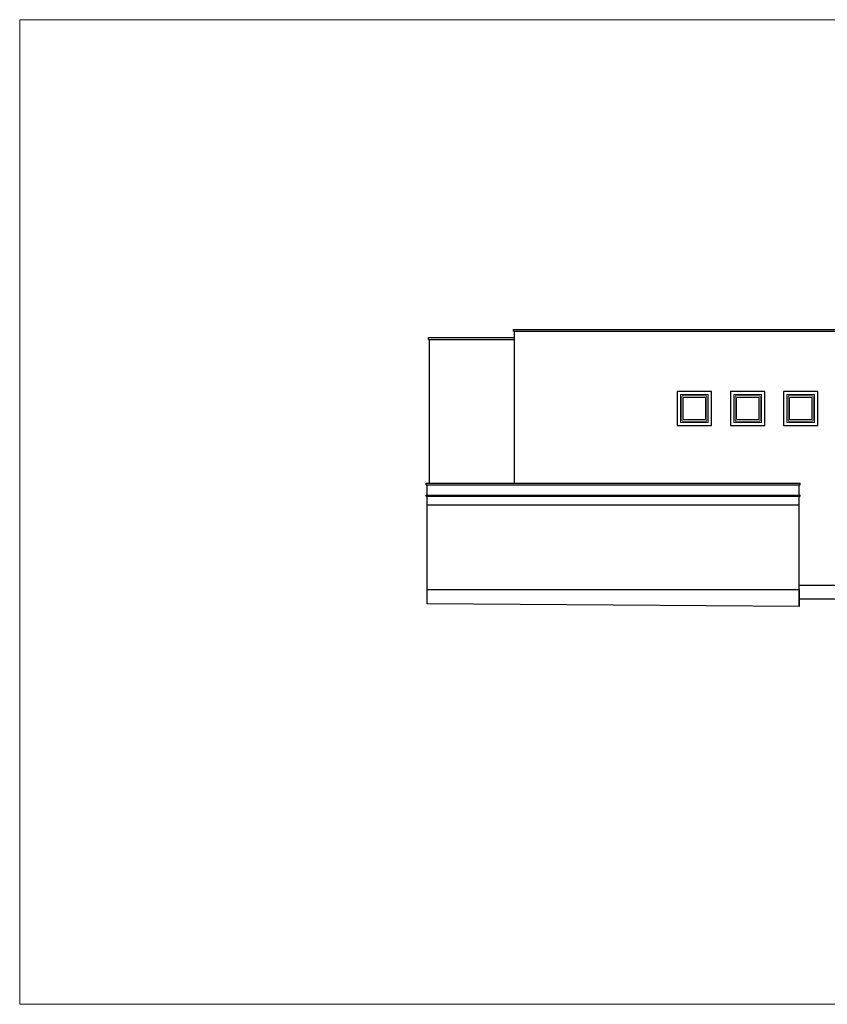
# Model space of a CAD drawing. Header units: millimetres. Extents: x 2341 to 31069, y -7915 to 10644.
# Tile 12 of 105: x 9271 to 11626, y -7915 to -5045. Entities that reach past the tile are written whole.
import ezdxf

# ---------------------------------------------------------------- set-up
doc = ezdxf.new("R2010")
doc.units = ezdxf.units.MM
for name, color, linetype, lineweight in [('A_Kontur', 215, 'Continuous', 15), ('A_Kontur_cienka', 250, 'Continuous', 0), ('A_Kontur_Stolarka', 30, 'Continuous', 5), ('ściany nośne', 1, 'Continuous', 25)]:
    doc.layers.add(name, color=color, linetype=linetype, lineweight=lineweight)

msp = doc.modelspace()

# ---------------------------------------------------------------- linework, layer by layer
at = {"color": 7}
for p, q in [((10711.1, -5947.5), (11998.1, -5947.5)), ((10711.1, -5952.5), (10711.1, -5947.5)), ((10711.1, -5952.5), (11998.1, -5952.5)), ((10714.1, -6395.7), (10714.1, -5952.5)), ((10463.1, -5971.5), (10714.1, -5971.5)), ((10463.1, -5976.5), (10463.1, -5971.5)), ((10463.1, -5976.5), (10714.1, -5976.5)), ((10466.1, -6395.7), (10466.1, -5976.5)), ((10456.1, -6395.7), (11547.1, -6395.7)), ((10456.1, -6400.7), (10456.1, -6395.7)), ((11547.1, -6400.7), (11547.1, -6395.7)), ((10456.1, -6400.7), (11547.1, -6400.7)), ((10459.1, -6430.5), (10459.1, -6400.7)), ((11544.1, -6430.5), (11544.1, -6400.7)), ((10456.1, -6430.5), (11547.1, -6430.5)), ((10456.1, -6433.5), (10456.1, -6430.5)), ((10456.1, -6433.5), (11547.1, -6433.5)), ((10459.1, -6705.5), (10459.1, -6433.5)), ((11544.1, -6705.5), (11544.1, -6433.5)), ((11547.1, -6433.5), (11547.1, -6430.5)), ((10459.1, -6458.5), (11544.1, -6458.5)), ((10459.1, -6747.5), (10459.1, -6692.5)), ((10459.1, -6747.5), (10459.1, -6705.5)), ((10459.1, -6705.5), (11544.1, -6705.5)), ((11544.1, -6755.5), (11544.1, -6692.5)), ((11544.1, -6692.5), (11814.1, -6692.5)), ((11544.1, -6705.5), (11544.1, -6755.5)), ((11995.1, -6733.5), (11544.1, -6733.5)), ((11544.1, -6755.5), (10459.1, -6747.5))]:
    msp.add_line(p, q, dxfattribs=at)
at = {"layer": 'A_Kontur', "color": 7}
for points in [[(11279.1, -6137.5), (11198.1, -6137.5), (11198.1, -6218.5), (11279.1, -6218.5)], [(11434.1, -6137.5), (11353.1, -6137.5), (11353.1, -6218.5), (11434.1, -6218.5)], [(11589.1, -6137.5), (11508.1, -6137.5), (11508.1, -6218.5), (11589.1, -6218.5)]]:
    msp.add_lwpolyline(points, close=True, dxfattribs=at)
at = {"layer": 'A_Kontur_cienka', "color": 0, "ltscale": 30}
msp.add_lwpolyline([(9271.5, -5044.7), (13371.5, -5044.7), (13371.5, -7914.7), (9271.5, -7914.7), (9271.5, -5044.7)], dxfattribs=at)
at = {"layer": 'A_Kontur_Stolarka', "color": 7}
for points in [[(11275.1, -6141.5), (11202.1, -6141.5), (11202.1, -6214.5), (11275.1, -6214.5)], [(11430.1, -6141.5), (11357.1, -6141.5), (11357.1, -6214.5), (11430.1, -6214.5)], [(11585.1, -6141.5), (11512.1, -6141.5), (11512.1, -6214.5), (11585.1, -6214.5)], [(11271.1, -6145.5), (11206.1, -6145.5), (11206.1, -6210.5), (11271.1, -6210.5)], [(11426.1, -6145.5), (11361.1, -6145.5), (11361.1, -6210.5), (11426.1, -6210.5)], [(11581.1, -6145.5), (11516.1, -6145.5), (11516.1, -6210.5), (11581.1, -6210.5)]]:
    msp.add_lwpolyline(points, close=True, dxfattribs=at)
at = {"layer": 'ściany nośne'}
for points in [[(11188.6, -6128), (11188.6, -6228), (11288.6, -6228), (11288.6, -6128), (11188.6, -6128)], [(11343.6, -6128), (11343.6, -6228), (11443.6, -6228), (11443.6, -6128), (11343.6, -6128)], [(11498.6, -6128), (11498.6, -6228), (11598.6, -6228), (11598.6, -6128), (11498.6, -6128)]]:
    msp.add_lwpolyline(points, dxfattribs=at)

doc.saveas('drawing.dxf')
